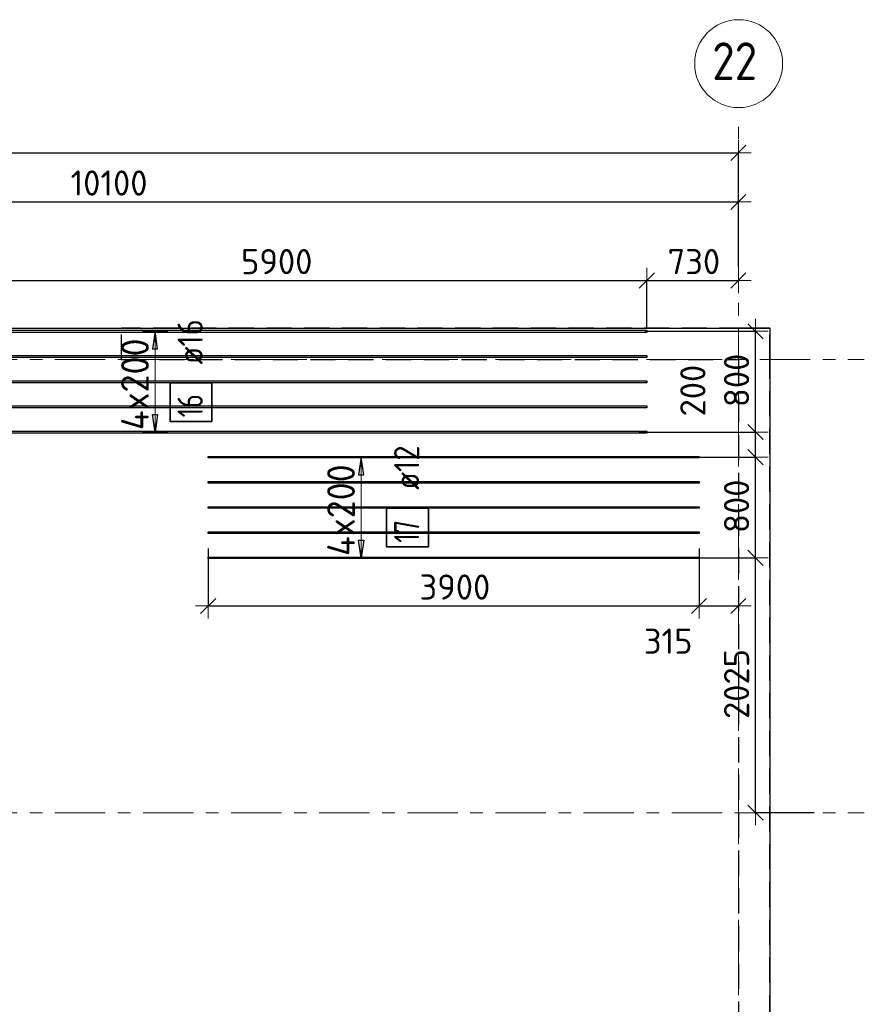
# Model space of a CAD drawing. Header units: metres. Extents: x -38 to 100, y -15 to 19.
# Tile 15 of 40: x 55.89 to 62.6, y 11.28 to 19.1. Entities that reach past the tile are written whole.
import ezdxf

# ---------------------------------------------------------------- set-up
doc = ezdxf.new("R2010")
doc.units = ezdxf.units.M
doc.header["$PDMODE"] = 65
for name, pattern in [('______11', [0.5, 0.4, -0.05, 0, -0.05]), ('______2', [0.27, 0.2, -0.07]), ('______5', [1.1, 0.8, -0.1, 0.1, -0.1])]:
    doc.linetypes.add(name, pattern=pattern)
for name, color, linetype, lineweight in [('XR$2$Осевая линия (1)', 7, '______5', 13), ('XR$2$Размерная линия (1)', 7, 'Continuous', 13), ('XR$3$Перекрытие (1)', 7, 'Continuous', 35), ('XR$3$Размерная линия (1)', 7, 'Continuous', 13), ('XR$5$Стена (1)', 7, 'Continuous', 35)]:
    doc.layers.add(name, color=color, linetype=linetype, lineweight=lineweight)
doc.layers.add('XR$3$Арм.стержн.Доп. Арм ниж.зоны У', color=7, linetype='Continuous', lineweight=35, true_color=0x1cff1c)
doc.styles.add('ISOCPEUR', font='txt')
doc.dimstyles.new('DIMSTYLE_3', dxfattribs={"dimtxt": 0.2, "dimasz": 0.2, "dimexe": 0, "dimexo": 0, "dimgap": 0.1, "dimtad": 2, "dimdec": 0, "dimlfac": 1000, "dimrnd": 5, "dimzin": 12, "dimdsep": 46, "dimtxsty": 'ISOCPEUR', "dimblk1": 'ALL_ML_STRICH', "dimblk2": 'ALL_ML_STRICH', "dimsah": 1, "dimcen": 0, "dimclrd": 7, "dimclre": 256, "dimclrt": 7, "dimadec": 0, "dimazin": 0, "dimtfac": 1, "dimtdec": 0, "dimtix": 1, "dimtmove": 2, "dimatfit": 3, "dimfxl": 0, "dimtzin": 0, "dimlwd": 0, "dimlwe": -3, "dimarcsym": 0})
doc.dimstyles.new('DIMSTYLE_6', dxfattribs={"dimtxt": 0.2, "dimasz": 0.2, "dimexe": 0, "dimexo": 0, "dimgap": 0.1, "dimtad": 2, "dimdec": 0, "dimlfac": 1000, "dimrnd": 5, "dimzin": 12, "dimdsep": 46, "dimtxsty": 'ISOCPEUR', "dimblk1": 'ALL_ML_STRICH', "dimblk2": 'ALL_ML_STRICH', "dimsah": 1, "dimcen": 0, "dimclrd": 7, "dimclre": 256, "dimclrt": 7, "dimadec": 0, "dimazin": 0, "dimtfac": 1, "dimtdec": 0, "dimtix": 1, "dimtmove": 2, "dimatfit": 3, "dimfxl": 0, "dimtvp": 1.2, "dimtzin": 0, "dimlwd": 0, "dimlwe": -3, "dimarcsym": 0})
doc.dimstyles.new('DIMSTYLE_7', dxfattribs={"dimtxt": 0.2, "dimasz": 0.2, "dimexe": 0, "dimexo": 0, "dimgap": 0.1, "dimtad": 0, "dimdec": 0, "dimlfac": 1000, "dimrnd": 5, "dimzin": 12, "dimdsep": 46, "dimtxsty": 'ISOCPEUR', "dimblk1": 'ALL_ML_STRICH', "dimblk2": 'ALL_ML_STRICH', "dimsah": 1, "dimcen": 0, "dimclrd": 7, "dimclre": 256, "dimclrt": 7, "dimadec": 0, "dimazin": 0, "dimtfac": 1, "dimtdec": 0, "dimtix": 1, "dimtmove": 2, "dimatfit": 3, "dimfxl": 0, "dimtvp": 1.2, "dimtzin": 0, "dimlwd": 0, "dimlwe": -3, "dimarcsym": 0})

# ---------------------------------------------------------------- blocks, each defined once
blk = doc.blocks.new('ALL_ML_STRICH')
at = {"color": 0, "linetype": 'ByBlock', "lineweight": -2}
for p, q in [((0, -0.5), (0, 0.5)), ((-1, 0), (0.5, 0)), ((-0.3, -0.3), (0.3, 0.3))]:
    blk.add_line(p, q, dxfattribs=at)
blk = doc.blocks.new('*D19')
at = {"layer": 'DEFPOINTS', "color": 7, "linetype": 'Continuous', "lineweight": 13, "transparency": 33554687}
for p in [(0.5, 18.0429), (0.5, 17.9468), (61.6, 17.1197)]:
    blk.add_point(p, dxfattribs=at)
at = {"layer": 'XR$2$Размерная линия (1)', "color": 9, "linetype": 'Continuous', "lineweight": -2, "true_color": 0xc7c7c7, "transparency": 33554687}
for p, q in [((0.5, 17.9668), (0.5, 18.0429)), ((61.6, 17.1397), (61.6, 18.0429))]:
    blk.add_line(p, q, dxfattribs=at)
at = {"layer": 'XR$2$Размерная линия (1)', "color": 7, "linetype": 'Continuous', "lineweight": -2, "transparency": 33554687}
blk.add_line((0.5, 18.0429), (61.6, 18.0429), dxfattribs=at)
at = {"layer": 'XR$2$Размерная линия (1)', "color": 7, "linetype": 'Continuous', "lineweight": 13, "transparency": 33554687, "xscale": 0.2, "yscale": 0.2, "zscale": 0.2, "rotation": 180}
blk.add_blockref('ALL_ML_STRICH', (0.5, 18.0429), dxfattribs=at)
at = {"layer": 'XR$2$Размерная линия (1)', "color": 7, "linetype": 'Continuous', "lineweight": 13, "transparency": 33554687, "xscale": 0.2, "yscale": 0.2, "zscale": 0.2}
blk.add_blockref('ALL_ML_STRICH', (61.6, 18.0429), dxfattribs=at)
at = {"layer": 'XR$2$Размерная линия (1)', "color": 7, "linetype": 'Continuous', "lineweight": 13, "transparency": 33554687, "insert": (31.1, 18.1929), "char_height": 0.2, "width": 1, "attachment_point": 5, "style": 'ISOCPEUR'}
blk.add_mtext('\\A1;{61100}', dxfattribs=at)
blk = doc.blocks.new('*D32')
at = {"layer": 'DEFPOINTS', "color": 7, "linetype": 'Continuous', "lineweight": 13, "transparency": 33554687}
for p in [(51.5, 17.6528), (61.6, 17.4912), (51.5, 17.3896)]:
    blk.add_point(p, dxfattribs=at)
at = {"layer": 'XR$2$Размерная линия (1)', "color": 9, "linetype": 'Continuous', "lineweight": -2, "true_color": 0xc7c7c7, "transparency": 33554687}
for p, q in [((51.5, 17.4096), (51.5, 17.6528)), ((61.6, 17.5112), (61.6, 17.6528))]:
    blk.add_line(p, q, dxfattribs=at)
at = {"layer": 'XR$2$Размерная линия (1)', "color": 7, "linetype": 'Continuous', "lineweight": -2, "transparency": 33554687}
blk.add_line((51.5, 17.6528), (61.6, 17.6528), dxfattribs=at)
at = {"layer": 'XR$2$Размерная линия (1)', "color": 7, "linetype": 'Continuous', "lineweight": 13, "transparency": 33554687, "xscale": 0.2, "yscale": 0.2, "zscale": 0.2, "rotation": 180}
blk.add_blockref('ALL_ML_STRICH', (51.5, 17.6528), dxfattribs=at)
at = {"layer": 'XR$2$Размерная линия (1)', "color": 7, "linetype": 'Continuous', "lineweight": 13, "transparency": 33554687, "xscale": 0.2, "yscale": 0.2, "zscale": 0.2}
blk.add_blockref('ALL_ML_STRICH', (61.6, 17.6528), dxfattribs=at)
at = {"layer": 'XR$2$Размерная линия (1)', "color": 7, "linetype": 'Continuous', "lineweight": 13, "transparency": 33554687, "insert": (56.6, 17.8028), "char_height": 0.2, "width": 1, "attachment_point": 5, "style": 'ISOCPEUR'}
blk.add_mtext('\\A1;{10100}', dxfattribs=at)
blk = doc.blocks.new('*D47')
at = {"layer": 'DEFPOINTS', "color": 7, "linetype": 'Continuous', "lineweight": 13, "transparency": 33554687}
for p in [(61.1916, 14.8245), (61.7353, 12.8), (62.2212, 12.8)]:
    blk.add_point(p, dxfattribs=at)
at = {"layer": 'XR$3$Размерная линия (1)', "color": 9, "linetype": 'Continuous', "lineweight": -2, "true_color": 0xc7c7c7, "transparency": 33554687}
for p, q in [((61.2116, 14.8245), (61.7353, 14.8245)), ((62.2012, 12.8), (61.7353, 12.8))]:
    blk.add_line(p, q, dxfattribs=at)
at = {"layer": 'XR$3$Размерная линия (1)', "color": 7, "linetype": 'Continuous', "lineweight": -2, "transparency": 33554687}
blk.add_line((61.7353, 12.8), (61.7353, 14.8245), dxfattribs=at)
at = {"layer": 'XR$3$Размерная линия (1)', "color": 7, "linetype": 'Continuous', "lineweight": 13, "transparency": 33554687, "xscale": 0.2, "yscale": 0.2, "zscale": 0.2}
for p, rotation in [((61.7353, 14.8245), 90), ((61.7353, 12.8), 270)]:
    blk.add_blockref('ALL_ML_STRICH', p, dxfattribs=dict(at, rotation=rotation))
at = {"layer": 'XR$3$Размерная линия (1)', "color": 7, "linetype": 'Continuous', "lineweight": 13, "transparency": 33554687, "insert": (61.5853, 13.8223), "char_height": 0.2, "width": 0.8, "attachment_point": 5, "rotation": 90, "style": 'ISOCPEUR'}
blk.add_mtext('\\A1;{2025}', dxfattribs=at)
blk = doc.blocks.new('*D48')
at = {"layer": 'DEFPOINTS', "color": 7, "linetype": 'Continuous', "lineweight": 13, "transparency": 33554687}
for p in [(61.1916, 15.6245), (61.1916, 14.8245), (61.7353, 14.8245)]:
    blk.add_point(p, dxfattribs=at)
at = {"layer": 'XR$3$Размерная линия (1)', "color": 9, "linetype": 'Continuous', "lineweight": -2, "true_color": 0xc7c7c7, "transparency": 33554687}
for p, q in [((61.2116, 15.6245), (61.7353, 15.6245)), ((61.2116, 14.8245), (61.7353, 14.8245))]:
    blk.add_line(p, q, dxfattribs=at)
at = {"layer": 'XR$3$Размерная линия (1)', "color": 7, "linetype": 'Continuous', "lineweight": -2, "transparency": 33554687}
blk.add_line((61.7353, 14.8245), (61.7353, 15.6245), dxfattribs=at)
at = {"layer": 'XR$3$Размерная линия (1)', "color": 7, "linetype": 'Continuous', "lineweight": 13, "transparency": 33554687, "xscale": 0.2, "yscale": 0.2, "zscale": 0.2}
for p, rotation in [((61.7353, 15.6245), 90), ((61.7353, 14.8245), 270)]:
    blk.add_blockref('ALL_ML_STRICH', p, dxfattribs=dict(at, rotation=rotation))
at = {"layer": 'XR$3$Размерная линия (1)', "color": 7, "linetype": 'Continuous', "lineweight": 13, "transparency": 33554687, "insert": (61.5853, 15.2345), "char_height": 0.2, "width": 0.6, "attachment_point": 5, "rotation": 90, "style": 'ISOCPEUR'}
blk.add_mtext('\\A1;{800}', dxfattribs=at)
blk = doc.blocks.new('*D49')
at = {"layer": 'DEFPOINTS', "color": 7, "linetype": 'Continuous', "lineweight": 13, "transparency": 33554687}
for p in [(60.7881, 15.8245), (61.1916, 15.6245), (61.7353, 15.6245)]:
    blk.add_point(p, dxfattribs=at)
at = {"layer": 'XR$3$Размерная линия (1)', "color": 9, "linetype": 'Continuous', "lineweight": -2, "true_color": 0xc7c7c7, "transparency": 33554687}
for p, q in [((60.8081, 15.8245), (61.7353, 15.8245)), ((61.2116, 15.6245), (61.7353, 15.6245))]:
    blk.add_line(p, q, dxfattribs=at)
at = {"layer": 'XR$3$Размерная линия (1)', "color": 7, "linetype": 'Continuous', "lineweight": -2, "transparency": 33554687}
blk.add_line((61.7353, 15.6245), (61.7353, 15.8245), dxfattribs=at)
at = {"layer": 'XR$3$Размерная линия (1)', "color": 7, "linetype": 'Continuous', "lineweight": 13, "transparency": 33554687, "xscale": 0.2, "yscale": 0.2, "zscale": 0.2}
for p, rotation in [((61.7353, 15.8245), 90), ((61.7353, 15.6245), 270)]:
    blk.add_blockref('ALL_ML_STRICH', p, dxfattribs=dict(at, rotation=rotation))
at = {"layer": 'XR$3$Размерная линия (1)', "color": 7, "linetype": 'Continuous', "lineweight": 13, "transparency": 33554687, "insert": (61.2381, 16.1536), "char_height": 0.2, "width": 0.6, "attachment_point": 5, "rotation": 90, "style": 'ISOCPEUR'}
blk.add_mtext('\\A1;{200}', dxfattribs=at)
blk = doc.blocks.new('*D50')
at = {"layer": 'DEFPOINTS', "color": 7, "linetype": 'Continuous', "lineweight": 13, "transparency": 33554687}
for p in [(60.8352, 16.6245), (60.7881, 15.8245), (61.7353, 15.8245)]:
    blk.add_point(p, dxfattribs=at)
at = {"layer": 'XR$3$Размерная линия (1)', "color": 9, "linetype": 'Continuous', "lineweight": -2, "true_color": 0xc7c7c7, "transparency": 33554687}
for p, q in [((60.8552, 16.6245), (61.7353, 16.6245)), ((60.8081, 15.8245), (61.7353, 15.8245))]:
    blk.add_line(p, q, dxfattribs=at)
at = {"layer": 'XR$3$Размерная линия (1)', "color": 7, "linetype": 'Continuous', "lineweight": -2, "transparency": 33554687}
blk.add_line((61.7353, 15.8245), (61.7353, 16.6245), dxfattribs=at)
at = {"layer": 'XR$3$Размерная линия (1)', "color": 7, "linetype": 'Continuous', "lineweight": 13, "transparency": 33554687, "xscale": 0.2, "yscale": 0.2, "zscale": 0.2}
for p, rotation in [((61.7353, 16.6245), 90), ((61.7353, 15.8245), 270)]:
    blk.add_blockref('ALL_ML_STRICH', p, dxfattribs=dict(at, rotation=rotation))
at = {"layer": 'XR$3$Размерная линия (1)', "color": 7, "linetype": 'Continuous', "lineweight": 13, "transparency": 33554687, "insert": (61.5853, 16.2345), "char_height": 0.2, "width": 0.6, "attachment_point": 5, "rotation": 90, "style": 'ISOCPEUR'}
blk.add_mtext('\\A1;{800}', dxfattribs=at)
blk = doc.blocks.new('*D51')
at = {"layer": 'DEFPOINTS', "color": 7, "linetype": 'Continuous', "lineweight": 13, "transparency": 33554687}
for p in [(57.3875, 14.9199), (61.2875, 14.9199), (57.3875, 14.4429)]:
    blk.add_point(p, dxfattribs=at)
at = {"layer": 'XR$3$Размерная линия (1)', "color": 9, "linetype": 'Continuous', "lineweight": -2, "true_color": 0xc7c7c7, "transparency": 33554687}
for p, q in [((57.3875, 14.8999), (57.3875, 14.4429)), ((61.2875, 14.8999), (61.2875, 14.4429))]:
    blk.add_line(p, q, dxfattribs=at)
at = {"layer": 'XR$3$Размерная линия (1)', "color": 7, "linetype": 'Continuous', "lineweight": -2, "transparency": 33554687}
blk.add_line((57.3875, 14.4429), (61.2875, 14.4429), dxfattribs=at)
at = {"layer": 'XR$3$Размерная линия (1)', "color": 7, "linetype": 'Continuous', "lineweight": 13, "transparency": 33554687, "xscale": 0.2, "yscale": 0.2, "zscale": 0.2, "rotation": 180}
blk.add_blockref('ALL_ML_STRICH', (57.3875, 14.4429), dxfattribs=at)
at = {"layer": 'XR$3$Размерная линия (1)', "color": 7, "linetype": 'Continuous', "lineweight": 13, "transparency": 33554687, "xscale": 0.2, "yscale": 0.2, "zscale": 0.2}
blk.add_blockref('ALL_ML_STRICH', (61.2875, 14.4429), dxfattribs=at)
at = {"layer": 'XR$3$Размерная линия (1)', "color": 7, "linetype": 'Continuous', "lineweight": 13, "transparency": 33554687, "insert": (59.3475, 14.5929), "char_height": 0.2, "width": 0.8, "attachment_point": 5, "style": 'ISOCPEUR'}
blk.add_mtext('\\A1;{3900}', dxfattribs=at)
blk = doc.blocks.new('*D52')
at = {"layer": 'DEFPOINTS', "color": 7, "linetype": 'Continuous', "lineweight": 13, "transparency": 33554687}
for p in [(61.2875, 14.9199), (61.6, 14.4901), (61.2875, 14.4429)]:
    blk.add_point(p, dxfattribs=at)
at = {"layer": 'XR$3$Размерная линия (1)', "color": 9, "linetype": 'Continuous', "lineweight": -2, "true_color": 0xc7c7c7, "transparency": 33554687}
for p, q in [((61.2875, 14.8999), (61.2875, 14.4429)), ((61.6, 14.4701), (61.6, 14.4429))]:
    blk.add_line(p, q, dxfattribs=at)
at = {"layer": 'XR$3$Размерная линия (1)', "color": 7, "linetype": 'Continuous', "lineweight": -2, "transparency": 33554687}
blk.add_line((61.2875, 14.4429), (61.6, 14.4429), dxfattribs=at)
at = {"layer": 'XR$3$Размерная линия (1)', "color": 7, "linetype": 'Continuous', "lineweight": 13, "transparency": 33554687, "xscale": 0.2, "yscale": 0.2, "zscale": 0.2, "rotation": 180}
blk.add_blockref('ALL_ML_STRICH', (61.2875, 14.4429), dxfattribs=at)
at = {"layer": 'XR$3$Размерная линия (1)', "color": 7, "linetype": 'Continuous', "lineweight": 13, "transparency": 33554687, "xscale": 0.2, "yscale": 0.2, "zscale": 0.2}
blk.add_blockref('ALL_ML_STRICH', (61.6, 14.4429), dxfattribs=at)
at = {"layer": 'XR$3$Размерная линия (1)', "color": 7, "linetype": 'Continuous', "lineweight": 13, "transparency": 33554687, "insert": (61.0421, 14.1626), "char_height": 0.2, "width": 0.6, "attachment_point": 5, "style": 'ISOCPEUR'}
blk.add_mtext('\\A1;{315}', dxfattribs=at)
blk = doc.blocks.new('*D53')
at = {"layer": 'DEFPOINTS', "color": 7, "linetype": 'Continuous', "lineweight": 13, "transparency": 33554687}
for p in [(54.9721, 17.0285), (54.9721, 16.6325), (60.8721, 16.6325)]:
    blk.add_point(p, dxfattribs=at)
at = {"layer": 'XR$3$Размерная линия (1)', "color": 9, "linetype": 'Continuous', "lineweight": -2, "true_color": 0xc7c7c7, "transparency": 33554687}
for p, q in [((54.9721, 16.6525), (54.9721, 17.0285)), ((60.8721, 16.6525), (60.8721, 17.0285))]:
    blk.add_line(p, q, dxfattribs=at)
at = {"layer": 'XR$3$Размерная линия (1)', "color": 7, "linetype": 'Continuous', "lineweight": -2, "transparency": 33554687}
blk.add_line((54.9721, 17.0285), (60.8721, 17.0285), dxfattribs=at)
at = {"layer": 'XR$3$Размерная линия (1)', "color": 7, "linetype": 'Continuous', "lineweight": 13, "transparency": 33554687, "xscale": 0.2, "yscale": 0.2, "zscale": 0.2, "rotation": 180}
blk.add_blockref('ALL_ML_STRICH', (54.9721, 17.0285), dxfattribs=at)
at = {"layer": 'XR$3$Размерная линия (1)', "color": 7, "linetype": 'Continuous', "lineweight": 13, "transparency": 33554687, "xscale": 0.2, "yscale": 0.2, "zscale": 0.2}
blk.add_blockref('ALL_ML_STRICH', (60.8721, 17.0285), dxfattribs=at)
at = {"layer": 'XR$3$Размерная линия (1)', "color": 7, "linetype": 'Continuous', "lineweight": 13, "transparency": 33554687, "insert": (57.9321, 17.1785), "char_height": 0.2, "width": 0.8, "attachment_point": 5, "style": 'ISOCPEUR'}
blk.add_mtext('\\A1;{5900}', dxfattribs=at)
blk = doc.blocks.new('*D54')
at = {"layer": 'DEFPOINTS', "color": 7, "linetype": 'Continuous', "lineweight": 13, "transparency": 33554687}
for p in [(60.8721, 17.0285), (61.6, 17.0308), (60.8721, 16.6325)]:
    blk.add_point(p, dxfattribs=at)
at = {"layer": 'XR$3$Размерная линия (1)', "color": 9, "linetype": 'Continuous', "lineweight": -2, "true_color": 0xc7c7c7, "transparency": 33554687}
for p, q in [((60.8721, 16.6525), (60.8721, 17.0285)), ((61.6, 17.0285), (61.6, 17.0285))]:
    blk.add_line(p, q, dxfattribs=at)
at = {"layer": 'XR$3$Размерная линия (1)', "color": 7, "linetype": 'Continuous', "lineweight": -2, "transparency": 33554687}
blk.add_line((60.8721, 17.0285), (61.6, 17.0285), dxfattribs=at)
at = {"layer": 'XR$3$Размерная линия (1)', "color": 7, "linetype": 'Continuous', "lineweight": 13, "transparency": 33554687, "xscale": 0.2, "yscale": 0.2, "zscale": 0.2, "rotation": 180}
blk.add_blockref('ALL_ML_STRICH', (60.8721, 17.0285), dxfattribs=at)
at = {"layer": 'XR$3$Размерная линия (1)', "color": 7, "linetype": 'Continuous', "lineweight": 13, "transparency": 33554687, "xscale": 0.2, "yscale": 0.2, "zscale": 0.2}
blk.add_blockref('ALL_ML_STRICH', (61.6, 17.0285), dxfattribs=at)
at = {"layer": 'XR$3$Размерная линия (1)', "color": 7, "linetype": 'Continuous', "lineweight": 13, "transparency": 33554687, "insert": (61.2461, 17.1785), "char_height": 0.2, "width": 0.6, "attachment_point": 5, "style": 'ISOCPEUR'}
blk.add_mtext('\\A1;{730}', dxfattribs=at)

msp = doc.modelspace()

# ---------------------------------------------------------------- linework, layer by layer
at = {"layer": 'XR$2$Осевая линия (1)', "color": 253, "linetype": '______11', "lineweight": 13, "true_color": 0xa0a0a0, "transparency": 33554687}
for p, q in [((61.6, -2.65), (61.6, 18.35)), ((-2.63, 16.4), (62.6, 16.4)), ((-2.63, 12.8), (62.6, 12.8))]:
    msp.add_line(p, q, dxfattribs=at)
at = {"layer": 'XR$2$Осевая линия (1)', "color": 7, "linetype": 'Continuous', "lineweight": 13, "transparency": 33554687}
msp.add_circle((61.6018, 18.7512), 0.3493, dxfattribs=at)
at = {"layer": 'XR$3$Арм.стержн.Доп. Арм ниж.зоны У', "color": 253, "linetype": 'Continuous', "lineweight": -3, "true_color": 0xa0a0a0, "transparency": 33554687}
for p, q in [((56.9658, 16.6245), (56.8658, 16.6245)), ((56.9658, 16.6245), (57.0658, 16.6245)), ((56.9658, 15.8245), (56.8658, 15.8245)), ((56.9658, 15.8245), (57.0658, 15.8245)), ((58.603, 15.6245), (58.503, 15.6245)), ((58.603, 15.6245), (58.703, 15.6245)), ((58.603, 14.8245), (58.503, 14.8245)), ((58.603, 14.8245), (58.703, 14.8245))]:
    msp.add_line(p, q, dxfattribs=at)
at = {"layer": 'XR$3$Арм.стержн.Доп. Арм ниж.зоны У', "color": 7, "linetype": 'Continuous', "lineweight": 25, "transparency": 33554687}
for p, q in [((56.9658, 16.6245), (56.9458, 16.4845)), ((56.9858, 16.4845), (56.9658, 16.6245)), ((56.9458, 16.4845), (56.9858, 16.4845)), ((56.9658, 15.8245), (56.9458, 15.9645)), ((56.9458, 15.9645), (56.9858, 15.9645)), ((56.9858, 15.9645), (56.9658, 15.8245)), ((58.603, 15.6245), (58.583, 15.4845)), ((58.623, 15.4845), (58.603, 15.6245)), ((58.583, 15.4845), (58.623, 15.4845)), ((58.603, 14.8245), (58.583, 14.9645)), ((58.583, 14.9645), (58.623, 14.9645)), ((58.623, 14.9645), (58.603, 14.8245))]:
    msp.add_line(p, q, dxfattribs=at)
at = {"layer": 'XR$3$Арм.стержн.Доп. Арм ниж.зоны У', "color": 7, "linetype": 'Continuous', "lineweight": 13, "transparency": 33554687}
for p, q in [((56.9658, 16.6245), (56.9658, 16.6245)), ((56.9658, 15.8245), (56.9658, 16.6245)), ((56.9658, 15.8245), (56.9658, 15.8245)), ((58.603, 15.6245), (58.603, 15.6245)), ((58.603, 14.8245), (58.603, 15.6245)), ((58.603, 14.8245), (58.603, 14.8245))]:
    msp.add_line(p, q, dxfattribs=at)
at = {"layer": 'XR$3$Арм.стержн.Доп. Арм ниж.зоны У', "color": 7, "linetype": 'Continuous', "lineweight": 25, "transparency": 33554687}
for points in [[(60.8721, 16.6165), (54.9721, 16.6165), (54.9721, 16.6325), (60.8721, 16.6325), (60.8721, 16.6165)], [(60.8721, 16.4165), (54.9721, 16.4165), (54.9721, 16.4325), (60.8721, 16.4325), (60.8721, 16.4165)], [(60.8721, 16.2165), (54.9721, 16.2165), (54.9721, 16.2325), (60.8721, 16.2325), (60.8721, 16.2165)], [(60.8721, 16.0165), (54.9721, 16.0165), (54.9721, 16.0325), (60.8721, 16.0325), (60.8721, 16.0165)], [(60.8721, 15.8165), (54.9721, 15.8165), (54.9721, 15.8325), (60.8721, 15.8325), (60.8721, 15.8165)]]:
    msp.add_lwpolyline(points, dxfattribs=at)
at = {"layer": 'XR$3$Арм.стержн.Доп. Арм ниж.зоны У', "color": 7, "linetype": 'Continuous', "lineweight": 35, "transparency": 33554687}
for points in [[(57.4178, 15.9082), (57.4178, 16.2149), (57.0844, 16.2149), (57.0844, 15.9082), (57.4178, 15.9082)], [(59.1375, 14.9118), (59.1375, 15.2185), (58.8042, 15.2185), (58.8042, 14.9118), (59.1375, 14.9118)]]:
    msp.add_lwpolyline(points, dxfattribs=at)
at = {"layer": 'XR$3$Арм.стержн.Доп. Арм ниж.зоны У', "color": 34, "linetype": 'Continuous', "lineweight": 25, "transparency": 33554687}
for points in [[(61.2875, 15.6185), (57.3875, 15.6185), (57.3875, 15.6305), (61.2875, 15.6305), (61.2875, 15.6185)], [(61.2875, 15.4185), (57.3875, 15.4185), (57.3875, 15.4305), (61.2875, 15.4305), (61.2875, 15.4185)], [(61.2875, 15.2185), (57.3875, 15.2185), (57.3875, 15.2305), (61.2875, 15.2305), (61.2875, 15.2185)], [(61.2875, 15.0185), (57.3875, 15.0185), (57.3875, 15.0305), (61.2875, 15.0305), (61.2875, 15.0185)], [(61.2875, 14.8185), (57.3875, 14.8185), (57.3875, 14.8305), (61.2875, 14.8305), (61.2875, 14.8185)]]:
    msp.add_lwpolyline(points, dxfattribs=at)
at = {"layer": 'XR$3$Перекрытие (1)', "color": 7, "linetype": 'Continuous', "lineweight": 25, "transparency": 33554687}
for p, q in [((54, 16.65), (61.85, 16.65)), ((61.85, 16.65), (61.85, -0.25))]:
    msp.add_line(p, q, dxfattribs=at)
at = {"layer": 'XR$5$Стена (1)', "color": 253, "linetype": '______2', "lineweight": -3, "true_color": 0xa0a0a0, "transparency": 33554687}
for p, q in [((56.7001, 16.4), (56.7001, 16.65)), ((61.65, 16.65), (56.7001, 16.65)), ((61.65, 16.65), (61.85, 16.65)), ((61.85, 16.65), (61.65, 16.65)), ((61.85, 16.4), (61.85, 16.65)), ((56.7001, 16.4), (61.6, 16.4)), ((61.6, 16.4), (61.6, 9)), ((61.85, -0.25), (61.85, 16.4))]:
    msp.add_line(p, q, dxfattribs=at)

# ---------------------------------------------------------------- texts
at = {"layer": 'XR$2$Осевая линия (1)', "color": 7, "linetype": 'Continuous', "lineweight": 13, "transparency": 33554687, "insert": (61.3918, 18.6207), "char_height": 0.3, "width": 0.550812, "attachment_point": 7, "style": 'ISOCPEUR'}
msp.add_mtext('\\W0.87;22', dxfattribs=at)
at = {"layer": 'XR$3$Арм.стержн.Доп. Арм ниж.зоны У', "color": 7, "linetype": 'Continuous', "lineweight": 25, "transparency": 33554687, "char_height": 0.2, "attachment_point": 7, "rotation": 90, "style": 'ISOCPEUR'}
for s, insert, width in [('\\W0.89; ø16 ', (57.3444, 16.2482), 0.749105), ('\\W0.75;16', (57.3444, 15.9415), 0.314854), ('\\W0.89; ø12 ', (59.0642, 15.2518), 0.749105), ('\\W0.75;17', (59.0642, 14.9452), 0.314854)]:
    msp.add_mtext(s, dxfattribs=dict(at, insert=insert, width=width))
at = {"layer": 'XR$3$Арм.стержн.Доп. Арм ниж.зоны У', "color": 7, "linetype": 'Continuous', "lineweight": 13, "transparency": 33554687, "char_height": 0.22, "width": 0.895564, "attachment_point": 7, "rotation": 90, "style": 'ISOCPEUR'}
for insert in [(56.9158, 15.8395), (58.553, 14.8395)]:
    msp.add_mtext('\\W0.95;4x200', dxfattribs=dict(at, insert=insert))

# ---------------------------------------------------------------- dimensions: what is measured, and where the dimension line sits
at = {"layer": 'XR$2$Размерная линия (1)', "color": 7, "linetype": 'Continuous', "lineweight": 13, "transparency": 33554687}
for base, p1, p2, picture, middle in [((61.6, 18.0429), (0.5, 17.9668), (61.6, 17.1397), '*D19', (31.1, 18.1929)), ((61.6, 17.6528), (51.5, 17.4096), (61.6, 17.5112), '*D32', (56.6, 17.8028))]:
    dim = msp.add_linear_dim(base=base, p1=p1, p2=p2, dimstyle='DIMSTYLE_3', override={"dimpost": '<>', "dimclrd": 7, "dimclre": 9, "dimclrt": 7, "dimlwd": 0, "dimlwe": 65533}, dxfattribs=at)
    dim.commit()
    dim.dimension.update_dxf_attribs({"geometry": picture, "text_midpoint": middle, "dimtype": 160})
at = {"layer": 'XR$3$Размерная линия (1)', "color": 7, "linetype": 'Continuous', "lineweight": 13, "transparency": 33554687}
for base, p1, p2, dimstyle, picture, middle in [((60.8721, 17.0285), (54.9721, 16.6525), (60.8721, 16.6525), 'DIMSTYLE_3', '*D53', (57.9321, 17.1785)), ((61.6, 17.0285), (60.8721, 16.6525), (61.6, 17.0285), 'DIMSTYLE_3', '*D54', (61.2461, 17.1785)), ((61.2875, 14.4429), (57.3875, 14.8999), (61.2875, 14.8999), 'DIMSTYLE_3', '*D51', (59.3475, 14.5929)), ((61.6, 14.4429), (61.28749, 14.89989), (61.6, 14.47012), 'DIMSTYLE_7', '*D52', (61.04208, 14.16261))]:
    dim = msp.add_linear_dim(base=base, p1=p1, p2=p2, dimstyle=dimstyle, override={"dimpost": '<>', "dimclrd": 7, "dimclre": 9, "dimclrt": 7, "dimlwd": 0, "dimlwe": 65533}, dxfattribs=at)
    dim.commit()
    dim.dimension.update_dxf_attribs({"geometry": picture, "text_midpoint": middle, "dimtype": 160})
for base, p1, p2, dimstyle, picture, middle in [((61.7353, 16.6245), (60.8081, 15.8245), (60.8552, 16.6245), 'DIMSTYLE_3', '*D50', (61.5853, 16.2345)), ((61.7353, 15.8245), (61.2116, 15.6245), (60.8081, 15.8245), 'DIMSTYLE_6', '*D49', (61.2381, 16.1536)), ((61.7353, 15.6245), (61.2116, 14.8245), (61.2116, 15.6245), 'DIMSTYLE_3', '*D48', (61.5853, 15.2345)), ((61.73526, 14.82453), (62.20124, 12.8), (61.21161, 14.82453), 'DIMSTYLE_3', '*D47', (61.58526, 13.82226))]:
    dim = msp.add_linear_dim(base=base, p1=p1, p2=p2, angle=90, dimstyle=dimstyle, override={"dimpost": '<>', "dimclrd": 7, "dimclre": 9, "dimclrt": 7, "dimlwd": 0, "dimlwe": 65533}, dxfattribs=at)
    dim.commit()
    dim.dimension.update_dxf_attribs({"geometry": picture, "text_midpoint": middle, "dimtype": 160})

doc.saveas('drawing.dxf')
